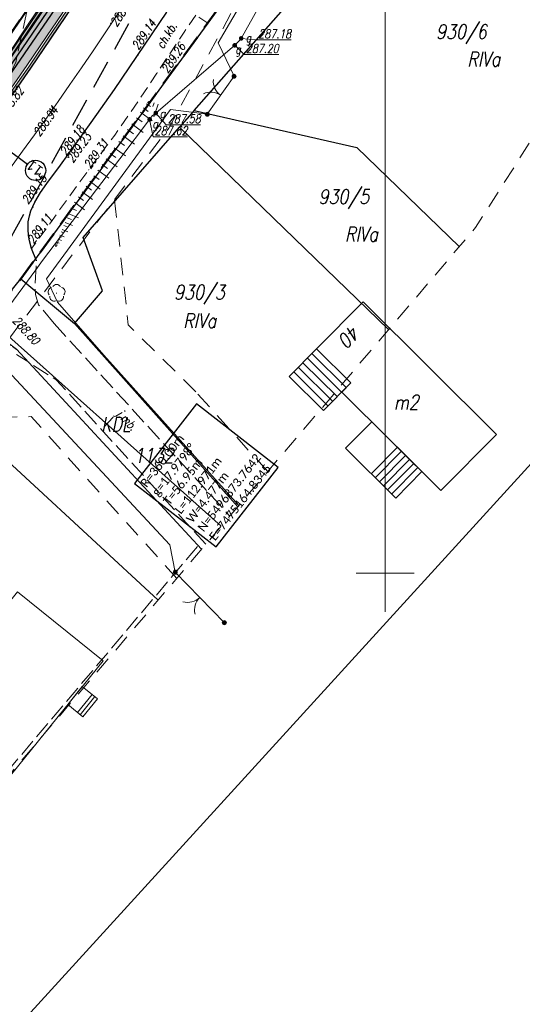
# Model space of a CAD drawing. Header units: metres. Extents: x -1 to 7476305, y 0 to 5497191.
# Tile 65 of 115: x 7475168 to 7475212, y 5496813 to 5496898. Entities that reach past the tile are written whole.
import ezdxf
from ezdxf.enums import TextEntityAlignment as Align

# ---------------------------------------------------------------- set-up
doc = ezdxf.new("R2010")
doc.units = ezdxf.units.M
for name, pattern in [('420-500', [1.5, 1, -0.5]), ('EGBK02-500', [2, 1.5, -0.5]), ('EGBO02-500', [2.5, 1.5, -1]), ('HIDDEN', [0.375, 0.25, -0.125]), ('KTCR02-500', [1.5, 1, -0.5]), ('KTJZ01-500', [2, 1.5, -0.5])]:
    doc.linetypes.add(name, pattern=pattern)
for name, color, linetype, lineweight, true_color in [('BUBZ01_1', 7, 'Continuous', 5, 0x0a0909), ('EGBB01', 7, 'Continuous', 5, 0x0a0909), ('EGBD03', 7, 'Continuous', 5, 0x0a0909), ('EGBD03_11', 7, 'Continuous', 5, 0x0a0909), ('EGBK02', 7, 'Continuous', 5, 0x0a0909), ('EGBO02', 7, 'Continuous', 5, 0x0a0909), ('KTCR02', 7, 'Continuous', 5, 0x0a0909), ('KTJZ01', 7, 'Continuous', 5, 0x0a0909), ('KTKR01', 7, 'Continuous', 5, 0x0a0909), ('KTOK05_01', 7, 'Continuous', 5, 0x0a0909), ('KTOK06', 7, 'Continuous', 5, 0x0a0909), ('OBOP02_01', 7, 'Continuous', 5, 0x0a0909), ('RAMKA_DRUK', 7, 'Continuous', 5, 0x0a0909), ('RTPW01', 7, 'Continuous', 5, 0x0a0909), ('RTPW02', 7, 'Continuous', 5, 0x0a0909), ('SUPG_01', 7, 'Continuous', 5, 0x0a0909), ('SUPK_01', 7, 'Continuous', 5, 0x0a0909), ('SUUS25_G', 7, 'Continuous', 5, 0x0a0909), ('SZOPO_905', 7, 'Continuous', 5, 0x0a0909), ('Warstwa 1', 7, 'Continuous', 5, 0x0a0909)]:
    doc.layers.add(name, color=color, linetype=linetype, lineweight=lineweight, true_color=true_color)
for name, color, linetype in [('C-DROGI-KORYTARZE', 7, 'Continuous'), ('C-DROGI-PRZEKROJE', 7, 'Continuous'), ('C-DROGI-SYTUACJA', 7, 'Continuous'), ('C-DROGI-SYTUACJA-ETYKIETY', 7, 'Continuous'), ('C-SIECI-RURY', 150, 'Continuous'), ('D_ naprawakonstrukcji', 7, 'Continuous'), ('D_Granice pasa drogowego', 30, '420-500'), ('D_Linia charakterystyczna', 10, 'Continuous'), ('S-5_wymiary', 6, 'Continuous')]:
    doc.layers.add(name, color=color, linetype=linetype)
doc.layers.add('S-1_proj_obrzeze', color=11, linetype='Continuous', lineweight=30)
doc.layers.add('S-5_opis_poprzeczka', color=7, linetype='Continuous', lineweight=25)
doc.styles.add('KAMIL', font='calibri.ttf', dxfattribs={"height": 0.75})
doc.styles.add('romans_pochyl', font='calibri.ttf', dxfattribs={"height": 0.75})
doc.styles.add('Style-ITALIC_1250', font='ITALIC_1250.shx')
doc.linetypes.add('KTOK05_01-500', pattern='A,3.75,[13,dgnlstyle-rozp_2015.shx,S=0.002778,R=0,X=0,Y=0],3.75', length=7.5)

# ---------------------------------------------------------------- blocks, each defined once
blk = doc.blocks.new('SUUS25')
at = {"layer": 'SUUS25_G', "linetype": 'Continuous', "lineweight": 5, "true_color": 0xbebf00}
h = blk.add_hatch(color=52, dxfattribs=at)
edge = h.paths.add_edge_path()
edge.add_arc((0, 0), 0.2, 0, 360)
blk = doc.blocks.new('905')
at = {"layer": 'SZOPO_905', "color": 18, "linetype": 'Continuous', "lineweight": 13, "true_color": 0x0a0909}
for centre, start, end in [((-1.5, 0), 0, 60), ((1.5, 0), 120, 180)]:
    blk.add_arc(centre, 1.5, start, end, dxfattribs=at)
blk = doc.blocks.new('RTPW02')
at = {"layer": 'RTPW02', "linetype": 'Continuous', "lineweight": 13, "true_color": 0x0a0909}
h = blk.add_hatch(color=18, dxfattribs=at)
edge = h.paths.add_edge_path()
edge.add_arc((0, 0), 0.045, 0, 360)
blk = doc.blocks.new('MDCP_klauzula')
at = {"layer": 'KTOK05_01', "linetype": 'Continuous', "lineweight": 18}
h = blk.add_hatch(color=252, dxfattribs=at)
edge = h.paths.add_edge_path()
edge.add_arc((7475186.956, 5496892.861), 0.175, 0, 360)
h = blk.add_hatch(color=252, dxfattribs=at)
edge = h.paths.add_edge_path()
edge.add_arc((7475184.647, 5496889.581), 0.175, 0, 360)
h = blk.add_hatch(color=252, dxfattribs=at)
edge = h.paths.add_edge_path()
edge.add_arc((7475181.882, 5496850.077), 0.175, 0, 360)
h = blk.add_hatch(color=252, dxfattribs=at)
edge = h.paths.add_edge_path()
edge.add_arc((7475186.117, 5496845.722), 0.175, 0, 360)
at = {"layer": 'OBOP02_01', "linetype": 'Continuous', "lineweight": 13}
h = blk.add_hatch(color=252, dxfattribs=at)
edge = h.paths.add_edge_path()
edge.add_arc((7475171.64, 5496874.146), 0.05, 0, 360)
at = {"layer": 'BUBZ01_1', "color": 252, "linetype": 'Continuous', "lineweight": 18}
for p, q in [((7475184.693, 5496897.447), (7475183.927, 5496897.966)), ((7475179.556, 5496889.829), (7475179.143, 5496890.132)), ((7475179.739, 5496890.251), (7475179.408, 5496890.494)), ((7475179.579, 5496890.554), (7475179.497, 5496890.614)), ((7475179.624, 5496890.614), (7475179.541, 5496890.675)), ((7475179.637, 5496890.666), (7475179.653, 5496890.712)), ((7475179.658, 5496890.505), (7475179.72, 5496890.69)), ((7475179.949, 5496890.254), (7475180.057, 5496890.577)), ((7475180.023, 5496889.356), (7475180.394, 5496890.464)), ((7475179.027, 5496888.918), (7475178.524, 5496889.287)), ((7475179.893, 5496889.026), (7475178.878, 5496889.77)), ((7475179.123, 5496888.013), (7475178.126, 5496888.744)), ((7475178.354, 5496887), (7475177.374, 5496887.719)), ((7475178.267, 5496887.899), (7475177.772, 5496888.262)), ((7475177.585, 5496885.988), (7475176.622, 5496886.693)), ((7475177.506, 5496886.88), (7475177.02, 5496887.236)), ((7475176.745, 5496885.861), (7475176.268, 5496886.211)), ((7475176.03, 5496884.902), (7475175.561, 5496885.246)), ((7475176.86, 5496885.035), (7475175.915, 5496885.728)), ((7475175.314, 5496883.943), (7475174.853, 5496884.281)), ((7475176.136, 5496884.082), (7475175.207, 5496884.763)), ((7475174.643, 5496883.044), (7475174.19, 5496883.376)), ((7475175.412, 5496883.129), (7475174.499, 5496883.798)), ((7475173.972, 5496882.145), (7475173.526, 5496882.471)), ((7475174.733, 5496882.235), (7475173.836, 5496882.893)), ((7475174.055, 5496881.342), (7475173.173, 5496881.989)), ((7475172.921, 5496880.501), (7475172.544, 5496880.657)), ((7475173.528, 5496880.649), (7475172.685, 5496880.998)), ((7475173.367, 5496881.274), (7475172.883, 5496881.475)), ((7475172.549, 5496879.857), (7475172.262, 5496879.976)), ((7475173.021, 5496879.981), (7475172.375, 5496880.248)), ((7475172.029, 5496878.955), (7475171.868, 5496879.022)), ((7475172.283, 5496879.01), (7475171.924, 5496879.158)), ((7475172.252, 5496879.342), (7475172.037, 5496879.431)), ((7475172.606, 5496879.435), (7475172.122, 5496879.635)), ((7475171.637, 5496878.16), (7475171.529, 5496878.204)), ((7475171.62, 5496878.246), (7475171.558, 5496878.272)), ((7475171.729, 5496878.281), (7475171.586, 5496878.34)), ((7475171.732, 5496878.44), (7475171.642, 5496878.477)), ((7475171.868, 5496878.463), (7475171.67, 5496878.545)), ((7475171.843, 5496878.633), (7475171.727, 5496878.681)), ((7475172.052, 5496878.706), (7475171.783, 5496878.817)), ((7475171.472, 5496877.989), (7475171.445, 5496878))]:
    blk.add_line(p, q, dxfattribs=at)
at = {"layer": 'EGBB01', "color": 252, "linetype": 'Continuous', "lineweight": 18, "flags": 128}
for points in [[(7475198.093, 5496873.395), (7475209.614, 5496861.969), (7475204.81, 5496857.125), (7475196.249, 5496865.615), (7475197.03, 5496866.402), (7475194.07, 5496869.338), (7475198.093, 5496873.395)], [(7475159.797, 5496837.87), (7475168.268, 5496848.389), (7475175.655, 5496842.44), (7475167.184, 5496831.921), (7475159.797, 5496837.87)]]:
    blk.add_lwpolyline(points, close=True, dxfattribs=at)
at = {"layer": 'EGBD03', "color": 96, "linetype": 'Continuous', "lineweight": 30}
blk.add_line((7475183.51, 5496889.9), (7475182.26, 5496888.46), dxfattribs=at)
at = {"layer": 'EGBD03', "color": 96, "linetype": 'Continuous', "lineweight": 30, "flags": 128}
for points in [[(7475209.984, 5496944.676), (7475202.904, 5496929.586), (7475189.457, 5496903.989), (7475168.549, 5496875.377)], [(7475183.51, 5496889.9), (7475193.78, 5496901.57), (7475201.72, 5496920.15), (7475222.895, 5496903.496)], [(7475180.812, 5496915.697), (7475161.354, 5496887.311), (7475136.971, 5496906.048)], [(7475183.51, 5496889.9), (7475197.56, 5496886.71), (7475206.395, 5496878.162)], [(7475165.321, 5496871.433), (7475168.549, 5496875.377), (7475173.18, 5496871.53), (7475175.6, 5496874.35), (7475173.94, 5496878.94), (7475182.26, 5496888.46), (7475182.26, 5496888.46), (7475200.297, 5496871.007)], [(7475120.064, 5496824.042), (7475130.991, 5496833.37), (7475144.36, 5496846.35), (7475158.604, 5496863.121), (7475165.321, 5496871.433), (7475168.18, 5496869.31), (7475184.154, 5496852.062)], [(7475187.273, 5496855.722), (7475173.18, 5496871.53)]]:
    blk.add_lwpolyline(points, dxfattribs=at)
at = {"layer": 'EGBK02', "color": 252, "linetype": 'EGBK02-500', "lineweight": 18}
blk.add_line((7475183.801, 5496852.298), (7475151.084, 5496813.603), dxfattribs=at)
at = {"layer": 'EGBO02', "color": 252, "linetype": 'EGBO02-500', "lineweight": 18, "flags": 128}
blk.add_lwpolyline([(7474841.222, 5496643.003), (7474887.135, 5496580.225), (7474952.717, 5496636.531), (7475011.487, 5496696.697), (7475042.452, 5496728.267), (7475075.818, 5496754.639), (7475151.981, 5496814.306), (7475207.79, 5496879.799), (7475244.471, 5496937.344), (7475261.934, 5496992.564), (7475290.267, 5497036.604), (7475361.871, 5497109.05), (7475312.93, 5497156.379), (7475281.54, 5497123.712), (7475238.605, 5497076.129), (7475203.102, 5497029.307), (7475176.13, 5496968.87), (7475152.282, 5496929.365), (7475127.016, 5496890.885), (7475061.018, 5496837.939), (7474956.291, 5496739.91), (7474841.222, 5496643.003)], close=True, dxfattribs=at)
for points in [[(7475310.722, 5497088.786), (7475293.365, 5497073.57), (7475280.887, 5497061.635), (7475269.087, 5497050.145), (7475260.656, 5497040.742), (7475252.665, 5497026.697), (7475247.491, 5497016.342), (7475242.529, 5497005.703), (7475231.803, 5496984.157), (7475223.059, 5496966.836), (7475208.823, 5496940.062), (7475188.311, 5496901.265), (7475181.318, 5496888.389), (7475171.576, 5496875.579), (7475162.425, 5496863.399)], [(7475176.646, 5496882.158), (7475177.829, 5496871.411), (7475183.822, 5496865.468)], [(7475189.859, 5496858.758), (7475183.822, 5496865.468)], [(7475182.008, 5496849.543), (7475169.454, 5496863.496), (7475162.425, 5496863.399)]]:
    blk.add_lwpolyline(points, dxfattribs=at)
at = {"layer": 'KTCR02', "color": 252, "linetype": 'KTCR02-500', "lineweight": 18, "flags": 128}
blk.add_lwpolyline([(7475209.14, 5496943.97), (7475205.07, 5496935.8), (7475204.58, 5496934.98), (7475201.37, 5496928.46), (7475198.13, 5496922.36), (7475195.39, 5496917.42), (7475191.97, 5496911.69), (7475189.25, 5496907.19), (7475186.53, 5496902.76), (7475184.12, 5496898.81), (7475182.64, 5496896.67), (7475180.82, 5496893.91), (7475178.64, 5496890.64), (7475176.66, 5496887.79), (7475173.54, 5496883.62), (7475171.12, 5496880.23), (7475169.48, 5496878.01)], dxfattribs=at)
at = {"layer": 'KTJZ01', "color": 252, "linetype": 'KTJZ01-500', "lineweight": 18, "flags": 128}
for points in [[(7474940.948, 5496678.227), (7474942.744, 5496679.768), (7474947.468, 5496684.472), (7474951.738, 5496688.783), (7474958.027, 5496695.193), (7474962.097, 5496699.235), (7474965.673, 5496702.794), (7474969.754, 5496707.034), (7474981.843, 5496719.552), (7474986.871, 5496724.456), (7474990.284, 5496728.016), (7474993.046, 5496730.57), (7474995.803, 5496733.399), (7474999.755, 5496737.308), (7475005.043, 5496742.399), (7475009.082, 5496746.263), (7475016.386, 5496752.922), (7475018.661, 5496754.834), (7475020.089, 5496756.127), (7475022.831, 5496758.571), (7475025.815, 5496761.182), (7475031.927, 5496766.616), (7475037.923, 5496771.877), (7475045.276, 5496778.075), (7475048.776, 5496780.871), (7475053.275, 5496784.409), (7475057.865, 5496787.982), (7475065.68, 5496793.821), (7475071.675, 5496798.251), (7475080.197, 5496804.617), (7475085.951, 5496808.863), (7475092.068, 5496813.415), (7475094.463, 5496815.318), (7475099.029, 5496818.877), (7475104.515, 5496823.229), (7475105.014, 5496823.868), (7475110.261, 5496828.106), (7475116.671, 5496833.487), (7475121.299, 5496837.758), (7475127.388, 5496843.57), (7475133.626, 5496849.85), (7475138.23, 5496854.845), (7475143.855, 5496861.074), (7475148.205, 5496866.026), (7475154.747, 5496873.863), (7475160.368, 5496880.935), (7475164.02, 5496885.897), (7475167.465, 5496890.774), (7475169.395, 5496893.556), (7475177.645, 5496905.781), (7475183.716, 5496915.79), (7475187.356, 5496922.37), (7475191.312, 5496929.431), (7475194.505, 5496935.684), (7475198.366, 5496943.242), (7475201.584, 5496949.716), (7475204.91, 5496956.567), (7475209.898, 5496967.043), (7475214.268, 5496976.102), (7475219.085, 5496986.161), (7475221.068, 5496990.37), (7475223.563, 5496995.716), (7475227.167, 5497003.081), (7475229.52, 5497008.043), (7475233.202, 5497015.17), (7475236.644, 5497022.005), (7475242.538, 5497033.041), (7475245.538, 5497037.898), (7475247.914, 5497042.007), (7475248.707, 5497043.191), (7475252.159, 5497048.588), (7475253.518, 5497050.557), (7475256.496, 5497054.779), (7475262.407, 5497062.145), (7475264.477, 5497064.71), (7475272.511, 5497072.714), (7475276.959, 5497077.087), (7475283.019, 5497082.422), (7475288.616, 5497087.275), (7475294.096, 5497092.097)], [(7475163.182, 5496886.544), (7475166.838, 5496891.611), (7475168.111, 5496894.05), (7475169.29, 5496899.378), (7475170.482, 5496902.669), (7475173.392, 5496906.211), (7475177.645, 5496905.781)], [(7475171.421, 5496871.519), (7475170.08, 5496873.15), (7475169.83, 5496874.04), (7475169.77, 5496874.7), (7475169.9, 5496876.95)], [(7475171.421, 5496871.519), (7475185.405, 5496856.232), (7475186.58, 5496854.909)], [(7475184.519, 5496852.491), (7475182.577, 5496854.618), (7475171.613, 5496866.676), (7475168.18, 5496868.86)]]:
    blk.add_lwpolyline(points, dxfattribs=at)
at = {"layer": 'KTKR01', "color": 252, "linetype": 'Continuous', "lineweight": 18, "flags": 128}
blk.add_lwpolyline([(7475169.9, 5496876.95), (7475169.48, 5496878.01), (7475169.3, 5496878.67), (7475169.21, 5496879.12), (7475169.19, 5496879.68), (7475169.2, 5496880.3), (7475169.3, 5496880.82), (7475169.42, 5496881.25), (7475169.76, 5496882.01), (7475170.25, 5496882.82), (7475170.81, 5496883.6), (7475171.98, 5496885.19), (7475174.62, 5496888.86), (7475176.64, 5496891.72), (7475181.15, 5496898.4)], dxfattribs=at)
at = {"layer": 'KTOK05_01', "color": 252, "linetype": 'Continuous', "lineweight": 18}
for p, q in [((7475184.647, 5496889.581), (7475186.956, 5496892.861)), ((7475181.882, 5496850.077), (7475186.117, 5496845.722))]:
    blk.add_line(p, q, dxfattribs=at)
at = {"layer": 'KTOK05_01', "color": 252, "linetype": 'KTOK05_01-500', "lineweight": 18, "flags": 128}
for points in [[(7475186.956, 5496892.861), (7475185.589, 5496895.742), (7475185.589, 5496895.742), (7475194.861, 5496911.563), (7475203.502, 5496928.283)], [(7475187.372, 5496855.838), (7475175.731, 5496868.8), (7475171.705, 5496873.386), (7475170.773, 5496875.375), (7475181.476, 5496889.997), (7475184.647, 5496889.581)], [(7475122.414, 5496822.339), (7475139.326, 5496838.418), (7475144.669, 5496843.944), (7475148.115, 5496847.748), (7475151.551, 5496851.482), (7475165.023, 5496866.878), (7475167.783, 5496867.081), (7475181.41, 5496852.427), (7475181.882, 5496850.077)]]:
    blk.add_lwpolyline(points, dxfattribs=at)
at = {"layer": 'KTOK05_01', "color": 252, "linetype": 'Continuous', "lineweight": 18}
for centre in [(7475186.956, 5496892.861), (7475184.647, 5496889.581), (7475181.882, 5496850.077), (7475186.117, 5496845.722)]:
    blk.add_circle(centre, 0.175, dxfattribs=at)
at = {"layer": 'KTOK06', "color": 252, "linetype": 'Continuous', "lineweight": 18}
for p, q in [((7475193.677, 5496868.941), (7475196.628, 5496866.014)), ((7475192.89, 5496868.148), (7475195.841, 5496865.221)), ((7475193.283, 5496868.544), (7475196.234, 5496865.618)), ((7475192.103, 5496867.355), (7475195.054, 5496864.428)), ((7475192.496, 5496867.751), (7475195.448, 5496864.824)), ((7475191.71, 5496866.958), (7475194.661, 5496864.031)), ((7475201.049, 5496860.856), (7475198.787, 5496858.575)), ((7475201.403, 5496860.505), (7475199.141, 5496858.224)), ((7475201.756, 5496860.154), (7475199.495, 5496857.873)), ((7475202.11, 5496859.803), (7475199.849, 5496857.523)), ((7475202.464, 5496859.452), (7475200.202, 5496857.172)), ((7475202.818, 5496859.101), (7475200.556, 5496856.821)), ((7475174.698, 5496839.531), (7475173.444, 5496837.973)), ((7475174.932, 5496839.343), (7475173.677, 5496837.785))]:
    blk.add_line(p, q, dxfattribs=at)
at = {"layer": 'KTOK06', "color": 252, "linetype": 'Continuous', "lineweight": 18, "flags": 128}
for points in [[(7475194.07, 5496869.338), (7475191.709, 5496866.957), (7475194.66, 5496864.03), (7475197.021, 5496866.411), (7475194.07, 5496869.338)], [(7475198.834, 5496863.052), (7475196.573, 5496860.771), (7475200.91, 5496856.47), (7475203.172, 5496858.75), (7475198.834, 5496863.052)], [(7475173.858, 5496840.208), (7475175.166, 5496839.155), (7475173.911, 5496837.597), (7475172.603, 5496838.65), (7475173.858, 5496840.208)]]:
    blk.add_lwpolyline(points, close=True, dxfattribs=at)
at = {"layer": 'OBOP02_01', "color": 252, "linetype": 'Continuous', "lineweight": 13}
for centre, start, end in [((7475171.64, 5496874.521), 30.14713, 149.85287), ((7475171.284, 5496874.261), 102.14713, 221.85287), ((7475171.42, 5496873.842), 174.14717, 293.85287), ((7475171.861, 5496873.842), 246.14713, 5.85287), ((7475171.997, 5496874.261), 318.14713, 77.85287)]:
    blk.add_arc(centre, 0.375, start, end, dxfattribs=at)
at = {"layer": 'RAMKA_DRUK', "color": 252, "linetype": 'Continuous', "lineweight": 18, "flags": 128}
blk.add_lwpolyline([(7475318.821, 5497191.059), (7474803.963, 5496626.712), (7474911.083, 5496528.986), (7475425.94, 5497093.333)], dxfattribs=at)
at = {"layer": 'SUPG_01', "color": 52, "linetype": 'Continuous', "lineweight": 13, "true_color": 0xbebf00, "flags": 128}
blk.add_lwpolyline([(7475219.985, 5496961.641), (7475214.723, 5496950.856), (7475209.612, 5496940.016), (7475205.056, 5496928.915), (7475199.539, 5496918.258), (7475199.04, 5496917.21), (7475193.423, 5496906.606), (7475187.57, 5496896.13), (7475187.32, 5496895.83), (7475187.01, 5496895.53), (7475180.2, 5496889.69), (7475179.89, 5496889.45), (7475179.67, 5496889.14), (7475177.102, 5496885.735), (7475170.43, 5496876.96), (7475169.85, 5496876.174), (7475164.127, 5496868.437), (7475162.714, 5496866.527), (7475155.215, 5496857.159), (7475147.476, 5496847.987), (7475139.24, 5496839.26), (7475130.46, 5496831.08), (7475122.42, 5496824.12)], dxfattribs=at)
at = {"layer": 'SUPK_01', "color": 36, "linetype": 'Continuous', "lineweight": 13, "true_color": 0x803300, "flags": 128}
for points in [[(7475139.48, 5496899.37), (7475149.43, 5496886.55), (7475185.854, 5496854.057)], [(7475163.215, 5496863.531), (7475180.4, 5496847.657)]]:
    blk.add_lwpolyline(points, dxfattribs=at)
at = {"layer": 'SUUS25_G', "color": 52, "linetype": 'Continuous', "lineweight": 13, "true_color": 0xbebf00, "flags": 128}
for points in [[(7475187.57, 5496896.13), (7475188.903, 5496895.994), (7475189.053, 5496895.994)], [(7475187.01, 5496895.53), (7475187.831, 5496894.73), (7475187.981, 5496894.73)], [(7475179.67, 5496889.14), (7475179.962, 5496887.641), (7475180.112, 5496887.641)], [(7475180.2, 5496889.69), (7475181.093, 5496888.672), (7475181.243, 5496888.672)]]:
    blk.add_lwpolyline(points, dxfattribs=at)
at = {"layer": 'Warstwa 1', "color": 252, "linetype": 'Continuous', "lineweight": 18}
for p, q in [((7475197.5, 5496850), (7475200, 5496850)), ((7475200, 5496850), (7475202.5, 5496850))]:
    blk.add_line(p, q, dxfattribs=at)
at = {"layer": 'Warstwa 1', "color": 252, "linetype": 'Continuous', "lineweight": 18, "flags": 128}
blk.add_lwpolyline([(7475334.3, 5497000), (7475334.3, 5497000), (7475200, 5497000), (7475200, 5496846.668)], dxfattribs=at)
at = {"layer": 'RTPW02', "color": 252, "linetype": 'Continuous', "lineweight": 18}
for p in [(7475176.284, 5496897.446), (7475178.692, 5496894.673), (7475180.33, 5496893.154), (7475169.79, 5496888.091), (7475172.49, 5496885.931), (7475172.615, 5496885.856), (7475174.416, 5496884.794), (7475169.627, 5496881.571), (7475169.547, 5496878.115)]:
    blk.add_blockref('RTPW02', p, dxfattribs=at)
at = {"layer": 'SUUS25_G', "color": 52, "linetype": 'Continuous', "lineweight": 5, "true_color": 0xbebf00}
for p in [(7475187.57, 5496896.13), (7475187.01, 5496895.53), (7475179.67, 5496889.14), (7475180.2, 5496889.69)]:
    blk.add_blockref('SUUS25', p, dxfattribs=at)
at = {"layer": 'SZOPO_905', "color": 252, "linetype": 'Continuous', "lineweight": 18}
for p, rotation in [((7475185.801, 5496891.221), 54.85274211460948), ((7475184, 5496847.9), 134.1991652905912)]:
    blk.add_blockref('905', p, dxfattribs=dict(at, rotation=rotation))
at = {"layer": 'EGBB01', "color": 252, "linetype": 'Continuous', "lineweight": 18, "style": 'Style-ITALIC_1250', "width": 0.8}
blk.add_text('40', height=1.25, rotation=225.23827, dxfattribs=at).set_placement((7475196.525, 5496870.926), align=Align.CENTER)
blk.add_text('m2', height=1.25, dxfattribs=at).set_placement((7475201.824, 5496864.747), align=Align.MIDDLE_CENTER)
at = {"layer": 'EGBD03', "color": 96, "linetype": 'Continuous', "lineweight": 30, "style": 'Style-ITALIC_1250', "width": 0.8}
for s, p in [('930/6', (7475204.385, 5496896.086)), ('930/5', (7475194.239, 5496881.85)), ('930/3', (7475181.775, 5496873.605)), ('1132', (7475178.313, 5496859.522))]:
    blk.add_text(s, height=1.25, dxfattribs=at).set_placement(p)
at = {"layer": 'EGBD03_11', "color": 252, "linetype": 'Continuous', "lineweight": 18, "style": 'Style-ITALIC_1250', "width": 0.8}
blk.add_text('KDL', height=1.25, dxfattribs=at).set_placement((7475175.475, 5496862.214))
at = {"layer": 'EGBK02', "color": 252, "linetype": 'Continuous', "lineweight": 18, "style": 'Style-ITALIC_1250', "width": 0.8}
for p in [(7475207.085, 5496893.716), (7475196.527, 5496878.617), (7475182.569, 5496871.145)]:
    blk.add_text('RIVa', height=1.25, dxfattribs=at).set_placement(p)
at = {"layer": 'KTJZ01', "color": 252, "linetype": 'Continuous', "lineweight": 18, "style": 'Style-ITALIC_1250', "width": 0.8}
blk.add_text('j.mb.', height=0.75, rotation=312.45088, dxfattribs=at).set_placement((7475176.755, 5496863.714))
at = {"layer": 'KTKR01', "color": 252, "linetype": 'Continuous', "lineweight": 18, "style": 'Style-ITALIC_1250', "width": 0.8}
blk.add_text('ch.kb.', height=0.75, rotation=58.6675, dxfattribs=at).set_placement((7475180.828, 5496895.162))
at = {"layer": 'RTPW02', "color": 252, "linetype": 'Continuous', "lineweight": 18, "style": 'Style-ITALIC_1250', "width": 0.8}
for s, rotation, p in [('288.94', 55.97476, (7475176.821, 5496897.068)), ('289.14', 55.97476, (7475178.697, 5496895.074)), ('289.26', 55.97476, (7475181.228, 5496893.066)), ('288.82', 54.2708, (7475167.21, 5496889.296)), ('288.94', 54.2708, (7475170.177, 5496887.608)), ('289.18', 54.2708, (7475172.46, 5496885.951)), ('289.23', 54.2708, (7475173.05, 5496885.328)), ('289.31', 54.2708, (7475174.538, 5496884.804)), ('289.15', 53.64717, (7475169.165, 5496881.76)), ('289.11', 53.54528, (7475169.648, 5496878.329)), ('288.80', 312.45088, (7475167.791, 5496871.726))]:
    blk.add_text(s, height=0.75, rotation=rotation, dxfattribs=at).set_placement(p)
at = {"layer": 'SUUS25_G', "color": 52, "linetype": 'Continuous', "lineweight": 13, "true_color": 0xbebf00, "style": 'Style-ITALIC_1250', "width": 0.8}
for s, p in [('%%u287.18%%U', (7475189.053, 5496896.144)), ('g', (7475187.951, 5496895.799)), ('g', (7475187.06, 5496894.802)), ('%%u287.20%%U', (7475187.981, 5496894.88)), ('g', (7475180.539, 5496889.274)), ('%%u287.58%%U', (7475181.243, 5496888.822)), ('g', (7475179.903, 5496888.383)), ('%%u287.62%%U', (7475180.112, 5496887.791))]:
    blk.add_text(s, height=0.75, dxfattribs=at).set_placement(p)
blk = doc.blocks.new('AeccTickLine')
at = {"color": 0, "linetype": 'ByBlock', "lineweight": -2}
blk.add_line((0, 1), (0, -1), dxfattribs=at)
blk = doc.blocks.new('kolo')
at = {"layer": 'S-5_wymiary'}
blk.add_circle((-0.91, 0), 0.91, dxfattribs=at)

msp = doc.modelspace()

# ---------------------------------------------------------------- linework, layer by layer
at = {"layer": 'D_ naprawakonstrukcji', "color": 18, "lineweight": 30, "true_color": 0x000000, "flags": 128}
msp.add_lwpolyline([(7475207.108, 5496966.534), (7475200.594, 5496952.761), (7475195.041, 5496942.357), (7475186.706, 5496926.741), (7475181.863, 5496917.665), (7475180.812, 5496915.697), (7475174.258, 5496906.159), (7475161.354, 5496887.311), (7475156.287, 5496881.059), (7475137.148, 5496857.357), (7475129.378, 5496848.794), (7475126.377, 5496845.473), (7475122.357, 5496841.906), (7475113.346, 5496833.897), (7475108.201, 5496829.327), (7475103.572, 5496825.562), (7475101.251, 5496823.675), (7475097.151, 5496820.343), (7475092.412, 5496817.061), (7475083.189, 5496810.712)], dxfattribs=at)
at = {"layer": 'D_Granice pasa drogowego', "lineweight": 50, "ltscale": 2, "flags": 128}
msp.add_lwpolyline([(7474871.194, 5496602.021), (7474875.844, 5496605.985), (7474886.51, 5496614.328), (7474893.187, 5496619.551), (7474906.364, 5496629.859), (7474908.002, 5496630.38), (7474914.804, 5496638.74), (7474928.905, 5496651.777), (7474946.406, 5496669.552), (7474957.321, 5496680.639), (7474994.148, 5496718.045), (7475014.642, 5496738.841), (7475028.014, 5496750.844), (7475033.755, 5496755.998), (7475037.841, 5496759.479), (7475046.672, 5496767.002), (7475050.423, 5496770.198), (7475056.626, 5496775.2), (7475065.197, 5496781.478), (7475069.506, 5496784.668), (7475083.953, 5496795.64), (7475091.313, 5496801.229), (7475097.69, 5496806.073), (7475103.398, 5496810.407), (7475110.576, 5496816.081), (7475114.68, 5496819.326), (7475120.064, 5496824.042), (7475130.991, 5496833.37), (7475144.36, 5496846.35), (7475159.914, 5496864.742), (7475165.321, 5496871.433), (7475168.549, 5496875.377), (7475175.09, 5496884.328), (7475189.457, 5496903.989), (7475193.179, 5496911.075), (7475198.108, 5496920.456), (7475202.904, 5496929.586), (7475209.984, 5496944.676), (7475224.229, 5496974.661), (7475228.871, 5496985.456), (7475234.774, 5496999.181), (7475235.211, 5497000), (7475244.883, 5497018.143), (7475247.158, 5497021.622), (7475253.509, 5497032.362), (7475263.655, 5497046.357), (7475275.03, 5497059.7), (7475278.404, 5497063.267), (7475280.249, 5497065.127), (7475283.737, 5497068.192), (7475289.77, 5497074.68), (7475292.049, 5497076.649), (7475298.288, 5497082.039), (7475318.081, 5497097.784), (7475318.6, 5497101.12), (7475308.342, 5497109.277), (7475299.764, 5497105.915), (7475300.031, 5497102.685), (7475290.434, 5497094.878), (7475285.765, 5497091.08), (7475277.631, 5497083.259), (7475263.588, 5497069.572), (7475259.571, 5497065.54), (7475255.16, 5497060.7), (7475248.447, 5497051.193), (7475241.071, 5497040.575), (7475236.851, 5497034.5), (7475232.87, 5497026.192), (7475228.603, 5497017.286), (7475222.129, 5497003.773), (7475221.6, 5497002.67), (7475223.058, 5497002.07), (7475222.491, 5496999.056), (7475222.104, 5496998.239), (7475217.488, 5496988.479), (7475214.662, 5496982.503), (7475211.997, 5496976.871), (7475210.402, 5496973.497), (7475207.108, 5496966.534), (7475200.594, 5496952.761), (7475195.041, 5496942.357), (7475186.706, 5496926.741), (7475181.863, 5496917.665), (7475180.812, 5496915.697), (7475174.258, 5496906.159), (7475161.354, 5496887.311), (7475156.287, 5496881.059), (7475137.148, 5496857.357), (7475129.378, 5496848.794), (7475126.377, 5496845.473), (7475122.357, 5496841.906), (7475113.346, 5496833.897), (7475108.201, 5496829.327), (7475103.572, 5496825.562), (7475101.251, 5496823.675), (7475097.151, 5496820.343), (7475092.412, 5496817.061), (7475083.189, 5496810.712), (7475063.35, 5496796.429), (7475055.25, 5496790.597), (7475035.25, 5496773.04), (7475032.26, 5496770.67), (7475010.572, 5496750.962), (7475002.025, 5496743.149), (7474993.311, 5496735.182), (7474991.33, 5496733.29), (7474987.11, 5496729.262), (7474981.728, 5496724.125), (7474978.688, 5496721.224), (7474975.041, 5496717.744), (7474967.615, 5496710.352), (7474955.357, 5496698.026), (7474948.808, 5496691.442), (7474943.173, 5496685.776), (7474941.426, 5496684.019), (7474940.056, 5496682.642), (7474939.655, 5496682.287), (7474931.483, 5496675.053), (7474923.147, 5496667.674), (7474919.881, 5496664.783), (7474908.976, 5496655.13), (7474905.9, 5496652.407), (7474901.86, 5496653.48)], dxfattribs=at)

# ---------------------------------------------------------------- next in the draw order: block references
at = {"layer": 'RTPW01', "color": 18, "lineweight": 30, "true_color": 0x000000}
msp.add_blockref('MDCP_klauzula', (0, 0), dxfattribs=at)

# ---------------------------------------------------------------- next in the draw order: hatches: boundary and pattern name
at = {"layer": 'C-DROGI-KORYTARZE', "linetype": 'Continuous', "lineweight": -3, "true_color": 0xfeeab9}
msp.add_hatch(color=254, dxfattribs=at).paths.add_polyline_path([(7475195.716, 5496938.934), (7475194.148, 5496935.864), (7475191.168, 5496930.028), (7475190.955, 5496929.611), (7475190.553, 5496928.893), (7475188.968, 5496926.065), (7475188.723, 5496925.629), (7475187.008, 5496922.567), (7475186.404, 5496921.476), (7475184.011, 5496917.149), (7475183.372, 5496915.994), (7475181.492, 5496912.895), (7475178.928, 5496908.667), (7475177.308, 5496905.996), (7475176.288, 5496904.486), (7475173.522, 5496900.387), (7475170.756, 5496896.288), (7475169.067, 5496893.785), (7475167.97, 5496892.204), (7475167.139, 5496891.006), (7475165.127, 5496888.157), (7475163.698, 5496886.134), (7475162.234, 5496884.146), (7475160.05, 5496881.178), (7475159.265, 5496880.19), (7475158.235, 5496878.894), (7475156.187, 5496876.318), (7475154.435, 5496874.114), (7475153.07, 5496872.478), (7475149.901, 5496868.682), (7475147.901, 5496866.286), (7475146.697, 5496864.915), (7475143.556, 5496861.339), (7475143.433, 5496861.2), (7475140.117, 5496857.532), (7475137.937, 5496855.117), (7475136.79, 5496853.873), (7475136.627, 5496853.696), (7475135.534, 5496854.723), (7475135.696, 5496854.899), (7475136.838, 5496856.138), (7475139.009, 5496858.543), (7475142.311, 5496862.195), (7475142.433, 5496862.334), (7475145.561, 5496865.895), (7475146.76, 5496867.259), (7475148.752, 5496869.646), (7475151.907, 5496873.426), (7475153.267, 5496875.055), (7475155.011, 5496877.249), (7475157.05, 5496879.814), (7475158.076, 5496881.105), (7475158.858, 5496882.089), (7475161.033, 5496885.044), (7475162.491, 5496887.024), (7475163.914, 5496889.039), (7475165.917, 5496891.876), (7475166.744, 5496893.068), (7475167.837, 5496894.643), (7475169.519, 5496897.136), (7475172.273, 5496901.217), (7475175.028, 5496905.298), (7475176.043, 5496906.803), (7475177.656, 5496909.462), (7475180.209, 5496913.672), (7475182.081, 5496916.758), (7475182.718, 5496917.909), (7475185.101, 5496922.218), (7475185.701, 5496923.304), (7475187.41, 5496926.353), (7475187.654, 5496926.789), (7475189.212, 5496929.566), (7475189.614, 5496930.284), (7475189.827, 5496930.701), (7475192.807, 5496936.537), (7475194.376, 5496939.607), (7475195.716, 5496938.934)], flags=0)
at = {"layer": 'C-DROGI-PRZEKROJE', "linetype": 'Continuous', "lineweight": 15}
h = msp.add_hatch(dxfattribs=at)
h.set_pattern_fill('AR-HBONE', color=12, scale=0.002, style=0)
h.set_pattern_definition([(45, (7475194.313, 5496939.6384), (0, 0.2873682), [0.6096, -0.2032]), (135, (7475194.45667, 5496939.7821), (3e-17, 0.2873682), [0.6096, -0.2032])])
h.paths.add_polyline_path([(7475194.313, 5496939.638), (7475192.745, 5496936.568), (7475189.765, 5496930.732), (7475189.552, 5496930.315), (7475189.15, 5496929.598), (7475187.593, 5496926.823), (7475187.349, 5496926.387), (7475185.64, 5496923.338), (7475185.04, 5496922.252), (7475182.657, 5496917.945), (7475182.021, 5496916.794), (7475180.15, 5496913.709), (7475177.597, 5496909.5), (7475175.984, 5496906.84), (7475174.969, 5496905.336), (7475172.215, 5496901.256), (7475169.461, 5496897.176), (7475167.779, 5496894.683), (7475166.687, 5496893.109), (7475165.86, 5496891.916), (7475163.857, 5496889.08), (7475162.434, 5496887.066), (7475160.977, 5496885.086), (7475158.803, 5496882.131), (7475158.021, 5496881.148), (7475156.995, 5496879.857), (7475154.957, 5496877.293), (7475153.213, 5496875.098), (7475151.853, 5496873.47), (7475148.698, 5496869.691), (7475146.707, 5496867.305), (7475145.508, 5496865.941), (7475142.38, 5496862.38), (7475142.259, 5496862.242), (7475138.957, 5496858.59), (7475136.787, 5496856.186), (7475135.645, 5496854.947), (7475135.483, 5496854.771), (7475135.177, 5496855.057), (7475135.34, 5496855.233), (7475136.489, 5496856.462), (7475138.748, 5496858.78), (7475141.995, 5496862.475), (7475142.11, 5496862.62), (7475145.166, 5496866.235), (7475146.265, 5496867.682), (7475148.344, 5496869.987), (7475151.526, 5496873.737), (7475152.936, 5496875.321), (7475154.728, 5496877.474), (7475156.764, 5496880.037), (7475157.804, 5496881.315), (7475158.575, 5496882.305), (7475160.788, 5496885.227), (7475162.034, 5496887.361), (7475163.525, 5496889.321), (7475165.602, 5496892.099), (7475166.377, 5496893.327), (7475167.543, 5496894.847), (7475169.196, 5496897.357), (7475171.96, 5496901.425), (7475174.71, 5496905.503), (7475175.737, 5496906.997), (7475177.265, 5496909.707), (7475179.731, 5496913.963), (7475181.956, 5496916.833), (7475182.491, 5496918.042), (7475184.705, 5496922.443), (7475185.266, 5496923.549), (7475187.012, 5496926.572), (7475187.246, 5496927.014), (7475188.704, 5496929.821), (7475189.053, 5496930.566), (7475189.227, 5496931.003), (7475192.405, 5496936.739), (7475193.964, 5496939.814), (7475194.313, 5496939.638)], flags=0)
at = {"layer": 'C-DROGI-PRZEKROJE', "linetype": 'Continuous', "lineweight": -3}
msp.add_hatch(color=5, dxfattribs=at).paths.add_polyline_path([(7475196.073, 5496938.754), (7475194.505, 5496935.684), (7475191.525, 5496929.848), (7475191.312, 5496929.431), (7475190.91, 5496928.713), (7475189.318, 5496925.872), (7475189.074, 5496925.436), (7475187.356, 5496922.37), (7475186.752, 5496921.278), (7475184.356, 5496916.947), (7475183.716, 5496915.79), (7475181.834, 5496912.688), (7475179.267, 5496908.455), (7475177.645, 5496905.781), (7475176.624, 5496904.269), (7475173.855, 5496900.165), (7475171.086, 5496896.062), (7475169.395, 5496893.556), (7475168.297, 5496891.973), (7475167.465, 5496890.774), (7475165.451, 5496887.922), (7475164.02, 5496885.897), (7475162.555, 5496883.906), (7475160.368, 5496880.935), (7475159.582, 5496879.946), (7475158.551, 5496878.648), (7475156.501, 5496876.07), (7475154.747, 5496873.863), (7475153.38, 5496872.226), (7475150.207, 5496868.425), (7475148.205, 5496866.026), (7475147, 5496864.654), (7475143.855, 5496861.074), (7475143.733, 5496860.935), (7475140.413, 5496857.262), (7475138.23, 5496854.845), (7475137.082, 5496853.6), (7475136.919, 5496853.422), (7475136.773, 5496853.559), (7475136.936, 5496853.737), (7475138.083, 5496854.981), (7475140.265, 5496857.397), (7475143.583, 5496861.068), (7475143.705, 5496861.207), (7475146.848, 5496864.785), (7475148.053, 5496866.156), (7475150.054, 5496868.554), (7475153.225, 5496872.352), (7475154.591, 5496873.989), (7475156.344, 5496876.194), (7475158.392, 5496878.771), (7475159.423, 5496880.068), (7475160.209, 5496881.057), (7475162.394, 5496884.026), (7475163.859, 5496886.016), (7475165.289, 5496888.04), (7475167.302, 5496890.89), (7475168.133, 5496892.089), (7475169.231, 5496893.671), (7475170.921, 5496896.176), (7475173.688, 5496900.276), (7475176.456, 5496904.377), (7475177.476, 5496905.889), (7475179.097, 5496908.561), (7475181.663, 5496912.791), (7475183.544, 5496915.892), (7475184.183, 5496917.048), (7475186.578, 5496921.377), (7475187.181, 5496922.468), (7475188.898, 5496925.533), (7475189.143, 5496925.969), (7475190.731, 5496928.803), (7475191.133, 5496929.521), (7475191.346, 5496929.938), (7475194.326, 5496935.774), (7475195.894, 5496938.844), (7475196.073, 5496938.754)], flags=0)

# ---------------------------------------------------------------- next in the draw order: linework, layer by layer
at = {"layer": 'C-DROGI-PRZEKROJE', "color": 10, "linetype": 'Continuous', "lineweight": 15, "ltscale": 0.3}
for points in [[(7475171.96, 5496901.425, 288.575), (7475169.196, 5496897.357, 288.581), (7475167.543, 5496894.847, 288.679), (7475166.377, 5496893.327, 288.596), (7475165.602, 5496892.099, 288.667), (7475163.525, 5496889.321, 288.568), (7475162.034, 5496887.361, 288.501), (7475160.788, 5496885.227, 288.726), (7475158.575, 5496882.305, 288.722), (7475157.804, 5496881.315, 288.681), (7475156.764, 5496880.037, 288.676), (7475154.728, 5496877.474, 288.704), (7475152.936, 5496875.321, 288.663), (7475151.526, 5496873.737, 288.526), (7475148.344, 5496869.987, 288.56), (7475146.265, 5496867.682, 288.473), (7475145.166, 5496866.235, 288.483), (7475142.11, 5496862.62, 288.654), (7475141.995, 5496862.475, 288.662), (7475138.748, 5496858.78, 288.708), (7475136.489, 5496856.462, 288.633), (7475135.34, 5496855.233, 288.631), (7475135.177, 5496855.057, 288.632)], [(7475172.273, 5496901.217, 288.87), (7475169.519, 5496897.136, 288.893), (7475167.837, 5496894.643, 288.956), (7475166.744, 5496893.068, 288.966), (7475165.917, 5496891.876, 288.973), (7475163.914, 5496889.039, 288.968), (7475162.491, 5496887.024, 288.988), (7475161.033, 5496885.044, 288.952), (7475158.858, 5496882.089, 288.998), (7475158.076, 5496881.105, 288.945), (7475157.05, 5496879.814, 288.959), (7475155.011, 5496877.249, 288.986), (7475153.267, 5496875.055, 289.008), (7475151.907, 5496873.426, 288.938), (7475148.752, 5496869.646, 289.011), (7475146.76, 5496867.259, 289.043), (7475145.561, 5496865.895, 288.924), (7475142.433, 5496862.334, 289.005), (7475142.311, 5496862.195, 289.004), (7475139.009, 5496858.543, 288.981), (7475136.838, 5496856.138, 289.029), (7475135.696, 5496854.899, 289.039), (7475135.534, 5496854.723, 289.041)], [(7475172.061, 5496901.43, 288.84), (7475169.294, 5496897.33, 288.863), (7475167.61, 5496894.834, 288.926)], [(7475173.522, 5496900.387, 288.84), (7475170.756, 5496896.288, 288.863), (7475169.067, 5496893.785, 288.926), (7475167.97, 5496892.204, 288.936), (7475167.139, 5496891.006, 288.943), (7475165.127, 5496888.157, 288.938), (7475163.698, 5496886.134, 288.958), (7475162.234, 5496884.146, 288.922), (7475160.05, 5496881.178, 288.968), (7475159.265, 5496880.19, 288.915), (7475158.235, 5496878.894, 288.929), (7475156.187, 5496876.318, 288.956), (7475154.435, 5496874.114, 288.978), (7475153.07, 5496872.478, 288.908), (7475149.901, 5496868.682, 288.981), (7475147.901, 5496866.286, 289.013), (7475146.697, 5496864.915, 288.894), (7475143.556, 5496861.339, 288.975), (7475143.433, 5496861.2, 288.974), (7475140.117, 5496857.532, 288.951), (7475137.937, 5496855.117, 288.999), (7475136.79, 5496853.873, 289.009), (7475136.627, 5496853.696, 289.011)], [(7475173.689, 5496900.276, 288.7), (7475170.921, 5496896.175, 288.723), (7475169.231, 5496893.67, 288.786), (7475168.133, 5496892.088, 288.796), (7475167.302, 5496890.89, 288.803), (7475165.289, 5496888.04, 288.798), (7475163.859, 5496886.016, 288.818), (7475162.395, 5496884.026, 288.782), (7475160.209, 5496881.056, 288.828), (7475159.423, 5496880.068, 288.775), (7475158.393, 5496878.771, 288.789), (7475156.344, 5496876.194, 288.816), (7475154.591, 5496873.988, 288.838), (7475153.225, 5496872.352, 288.768), (7475150.054, 5496868.553, 288.841), (7475148.053, 5496866.156, 288.873), (7475146.848, 5496864.785, 288.754), (7475143.705, 5496861.207, 288.835), (7475143.583, 5496861.067, 288.834), (7475140.265, 5496857.397, 288.811), (7475138.083, 5496854.981, 288.859), (7475136.936, 5496853.736, 288.869), (7475136.773, 5496853.559, 288.871)], [(7475173.855, 5496900.165, 288.72), (7475171.086, 5496896.062, 288.743), (7475169.395, 5496893.556, 288.806), (7475168.297, 5496891.973, 288.816), (7475167.465, 5496890.774, 288.823), (7475165.451, 5496887.922, 288.818), (7475164.02, 5496885.897, 288.838), (7475162.555, 5496883.906, 288.802), (7475160.368, 5496880.935, 288.848), (7475159.582, 5496879.946, 288.795), (7475158.551, 5496878.648, 288.809), (7475156.501, 5496876.07, 288.836), (7475154.747, 5496873.863, 288.858), (7475153.38, 5496872.226, 288.788), (7475150.207, 5496868.425, 288.861), (7475148.205, 5496866.026, 288.893), (7475147, 5496864.654, 288.774), (7475143.855, 5496861.074, 288.855), (7475143.733, 5496860.935, 288.854), (7475140.413, 5496857.262, 288.831), (7475138.23, 5496854.845, 288.879), (7475137.082, 5496853.6, 288.889), (7475136.919, 5496853.422, 288.891)]]:
    msp.add_polyline3d(points, dxfattribs=at)
at = {"layer": 'C-DROGI-PRZEKROJE', "color": 1, "linetype": 'Continuous', "lineweight": 15}
msp.add_polyline3d([(7475173.522, 5496900.387, 288.84), (7475170.756, 5496896.288, 288.863), (7475169.067, 5496893.785, 288.926), (7475167.97, 5496892.204, 288.936), (7475167.139, 5496891.006, 288.943), (7475165.127, 5496888.157, 288.938), (7475163.698, 5496886.134, 288.958), (7475162.234, 5496884.146, 288.922), (7475160.05, 5496881.178, 288.968), (7475159.265, 5496880.19, 288.915), (7475158.235, 5496878.894, 288.929), (7475156.187, 5496876.318, 288.956), (7475154.435, 5496874.114, 288.978), (7475153.07, 5496872.478, 288.908), (7475149.901, 5496868.682, 288.981), (7475147.901, 5496866.286, 289.013), (7475146.697, 5496864.915, 288.894), (7475143.556, 5496861.339, 288.975), (7475143.433, 5496861.2, 288.974), (7475140.117, 5496857.532, 288.951), (7475137.937, 5496855.117, 288.999), (7475136.79, 5496853.873, 289.009), (7475136.627, 5496853.696, 289.011)], dxfattribs=at)
at = {"layer": 'C-DROGI-PRZEKROJE', "color": 7, "linetype": 'Continuous', "lineweight": -3}
msp.add_polyline3d([(7475173.855, 5496900.165, 288.7), (7475171.086, 5496896.062, 288.723), (7475169.395, 5496893.556, 288.786), (7475168.297, 5496891.973, 288.796), (7475167.465, 5496890.774, 288.803), (7475165.451, 5496887.922, 288.798), (7475164.02, 5496885.897, 288.818), (7475162.555, 5496883.906, 288.782), (7475160.368, 5496880.935, 288.828), (7475159.582, 5496879.946, 288.775), (7475158.551, 5496878.648, 288.789), (7475156.501, 5496876.07, 288.816), (7475154.747, 5496873.863, 288.838), (7475153.38, 5496872.226, 288.768), (7475150.207, 5496868.425, 288.841), (7475148.205, 5496866.026, 288.873), (7475147, 5496864.654, 288.754), (7475143.855, 5496861.074, 288.835), (7475143.733, 5496860.935, 288.834), (7475140.413, 5496857.262, 288.811), (7475138.23, 5496854.845, 288.859), (7475137.082, 5496853.6, 288.869), (7475136.919, 5496853.422, 288.871)], dxfattribs=at)
at = {"layer": 'C-DROGI-SYTUACJA', "color": 8, "linetype": 'HIDDEN', "lineweight": -3, "ltscale": 10}
msp.add_line((7475192.33, 5496923.641), (7475164.834, 5496873.764), dxfattribs=at)
at = {"layer": 'C-DROGI-SYTUACJA', "color": 1, "linetype": 'Continuous', "lineweight": 15, "ltscale": 0.5, "flags": 128}
msp.add_lwpolyline([(7475192.33, 5496923.641, -0.078613), (7475123.285, 5496834.811)], format="xyb", dxfattribs=at)
at = {"layer": 'C-DROGI-SYTUACJA', "color": 7, "linetype": 'Continuous', "lineweight": 30}
msp.add_polyline3d([(7475169.9, 5496876.95, 289.022), (7475169.48, 5496878.01, 289.106), (7475169.3, 5496878.67, 289.117), (7475169.21, 5496879.12, 289.124), (7475169.19, 5496879.68, 289.131), (7475169.2, 5496880.3, 289.137), (7475169.3, 5496880.82, 289.143), (7475169.42, 5496881.25, 289.148), (7475169.76, 5496882.01, 289.154), (7475170.25, 5496882.82, 289.159), (7475170.81, 5496883.6, 289.164), (7475171.98, 5496885.19, 289.176), (7475174.62, 5496888.86, 289.182), (7475176.64, 5496891.72, 289.163), (7475181.15, 5496898.4, 289.161)], dxfattribs=at)
at = {"layer": 'C-DROGI-SYTUACJA-ETYKIETY', "color": 7, "linetype": 'Continuous', "lineweight": -3}
for p, q in [((7475183.707, 5496864.603), (7475178.37, 5496857.736)), ((7475190.758, 5496859.122), (7475183.707, 5496864.603)), ((7475185.421, 5496852.255), (7475190.758, 5496859.122)), ((7475178.37, 5496857.736), (7475185.421, 5496852.255))]:
    msp.add_line(p, q, dxfattribs=at)
at = {"layer": 'C-SIECI-RURY', "color": 150, "linetype": 'Continuous', "lineweight": 30}
for p, q in [((7475160.189, 5496882.923), (7475177.737, 5496908.466)), ((7475160.533, 5496882.686), (7475178.082, 5496908.23))]:
    msp.add_line(p, q, dxfattribs=at)
at = {"layer": 'D_Linia charakterystyczna', "color": 10, "linetype": 'Continuous', "lineweight": 30, "ltscale": 0.1}
msp.add_polyline3d([(7475205.074, 5496962.233, 0), (7475200.594, 5496952.761, -0.223), (7475195.041, 5496942.357, 0.028), (7475186.706, 5496926.741, 0.079), (7475181.863, 5496917.665, -288.346), (7475180.812, 5496915.697, 0.421), (7475174.258, 5496906.159, 0.226), (7475161.354, 5496887.311, -288.346), (7475156.287, 5496881.059, 0.266), (7475140.822, 5496861.979, 0.309), (7475137.148, 5496857.357, -288.346), (7475126.377, 5496845.473, -288.346), (7475122.357, 5496841.906, 0.363), (7475113.346, 5496833.897, 0.549), (7475108.201, 5496829.327, 0.697), (7475103.572, 5496825.562, 0), (7475100.138, 5496822.77, 0), (7475097.152, 5496820.343, 0), (7475092.412, 5496817.061, 0.504), (7475083.189, 5496810.712, 0.69)], dxfattribs=at)
at = {"layer": 'D_Linia charakterystyczna', "color": 10, "linetype": 'Continuous', "lineweight": -3, "ltscale": 0.1}
msp.add_polyline3d([(7475169.134, 5496898.675, 288.539), (7475161.354, 5496887.311, 288.395), (7475157.484, 5496882.536, 288.561), (7475157.167, 5496882.145, 288.574), (7475156.287, 5496881.059, 288.612), (7475141.031, 5496862.237, 288.654), (7475140.822, 5496861.979, 288.655), (7475137.148, 5496857.357, 288.694), (7475136.844, 5496857.021, 288.693), (7475126.377, 5496845.473, 288.645), (7475122.357, 5496841.906, 288.709), (7475121.098, 5496840.787, 288.806), (7475113.346, 5496833.897, 289.403), (7475108.445, 5496829.544, 289.061), (7475108.201, 5496829.327, 289.044), (7475103.572, 5496825.562, 288.883), (7475100.138, 5496822.77, 288.806), (7475097.151, 5496820.343, 0), (7475092.928, 5496817.418, 288.854), (7475092.412, 5496817.061, 288.851), (7475083.189, 5496810.712, 289.036)], dxfattribs=at)
at = {"layer": 'D_Linia charakterystyczna', "color": 212, "linetype": 'Continuous', "lineweight": 40, "true_color": 0xd200d2}
msp.add_polyline3d([(7475083.189, 5496810.712, 289.036), (7475092.412, 5496817.061, 288.851), (7475092.929, 5496817.417, 288.854), (7475097.01, 5496820.226, 288.76), (7475100.138, 5496822.77, 288.806), (7475103.572, 5496825.562, 288.883), (7475108.201, 5496829.327, 289.044), (7475108.445, 5496829.544, 289.061), (7475113.346, 5496833.897, 289.403), (7475121.092, 5496840.778, 288.753), (7475126.377, 5496845.473, 288.645), (7475136.844, 5496857.021, 288.693), (7475137.148, 5496857.357, 288.694), (7475141.077, 5496862.219, 288.655), (7475157.177, 5496882.142, 288.636), (7475157.493, 5496882.534, 288.631), (7475161.354, 5496887.311, 288.395), (7475169.13, 5496898.655, 288.54)], dxfattribs=at)
at = {"layer": 'S-1_proj_obrzeze', "color": 250, "linetype": 'Continuous', "lineweight": 15}
for points in [[(7475172.206, 5496901.261, 288.87), (7475169.453, 5496897.181, 288.893), (7475167.771, 5496894.689, 288.956), (7475166.679, 5496893.115, 288.966), (7475165.852, 5496891.922, 288.973), (7475163.849, 5496889.086, 288.968), (7475162.426, 5496887.072, 288.988), (7475160.969, 5496885.092, 288.952), (7475158.795, 5496882.137, 288.998), (7475158.013, 5496881.154, 288.945), (7475156.987, 5496879.864, 288.959), (7475154.949, 5496877.299, 288.986), (7475153.205, 5496875.105, 289.008), (7475151.845, 5496873.477, 288.938), (7475148.69, 5496869.697, 289.011), (7475146.699, 5496867.311, 289.043), (7475145.5, 5496865.947, 288.924), (7475142.373, 5496862.387, 289.005), (7475142.251, 5496862.248, 289.004), (7475138.95, 5496858.597, 288.981), (7475136.779, 5496856.193, 289.029), (7475135.638, 5496854.954, 289.039), (7475135.475, 5496854.778, 289.041)], [(7475172.273, 5496901.217, 288.87), (7475169.519, 5496897.136, 288.893), (7475167.837, 5496894.643, 288.956), (7475166.744, 5496893.068, 288.966), (7475165.917, 5496891.876, 288.973), (7475163.914, 5496889.039, 288.968), (7475162.491, 5496887.024, 288.988), (7475161.033, 5496885.044, 288.952), (7475158.858, 5496882.089, 288.998), (7475158.076, 5496881.105, 288.945), (7475157.05, 5496879.814, 288.959), (7475155.011, 5496877.249, 288.986), (7475153.267, 5496875.055, 289.008), (7475151.907, 5496873.426, 288.938), (7475148.752, 5496869.646, 289.011), (7475146.76, 5496867.259, 289.043), (7475145.561, 5496865.895, 288.924), (7475142.433, 5496862.334, 289.005), (7475142.311, 5496862.195, 289.004), (7475139.009, 5496858.543, 288.981), (7475136.838, 5496856.138, 289.029), (7475135.696, 5496854.899, 289.039), (7475135.534, 5496854.723, 289.041)]]:
    msp.add_polyline3d(points, dxfattribs=at)
at = {"layer": 'S-5_opis_poprzeczka', "color": 7, "linetype": 'Continuous', "lineweight": 25}
msp.add_lwpolyline([(7475169.122, 5496885.255), (7475168.313, 5496885.843), (7475160.222, 5496891.721)], dxfattribs=at)

# ---------------------------------------------------------------- next in the draw order: block references
at = {"layer": 'C-DROGI-SYTUACJA-ETYKIETY', "color": 7, "linetype": 'Continuous', "lineweight": 30, "xscale": 0.25, "yscale": 0.25, "zscale": 0.25, "rotation": 234.7965933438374}
msp.add_blockref('AeccTickLine', (7475171.223, 5496889.908), dxfattribs=at)
at = {"layer": 'S-5_opis_poprzeczka', "color": 7, "linetype": 'Continuous', "lineweight": 25, "xscale": 0.9614294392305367, "yscale": 0.9614294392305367, "zscale": 0.9614294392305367, "rotation": 144.0008186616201}
msp.add_blockref('kolo', (7475169.122, 5496885.255), dxfattribs=at)

# ---------------------------------------------------------------- next in the draw order: texts
at = {"layer": 'C-DROGI-SYTUACJA-ETYKIETY', "color": 7, "linetype": 'Continuous', "lineweight": -3, "insert": (7475178.808, 5496857.791), "char_height": 0.75, "attachment_point": 1, "rotation": 52.14293, "style": 'KAMIL'}
msp.add_mtext('{\\C256;R=\\fCalibri|b0|i0|c238|p34;360.00\\fCalibri|b0|i0|c0|p34;m\\Pg=17.9798°\\PT=56.95m\\PL=112.971m\\PW=4.477m\\PN=5496873.7642\\PE=7475164.8345}', dxfattribs=at)
at = {"layer": 'S-5_opis_poprzeczka', "color": 7, "linetype": 'Continuous', "lineweight": 25, "insert": (7475170.615, 5496884.865), "char_height": 0.9, "attachment_point": 7, "rotation": 144.00082, "style": 'romans_pochyl'}
msp.add_mtext('{\\fCalibri|b0|i0|c238|p34;11}', dxfattribs=at)

doc.saveas('drawing.dxf')
